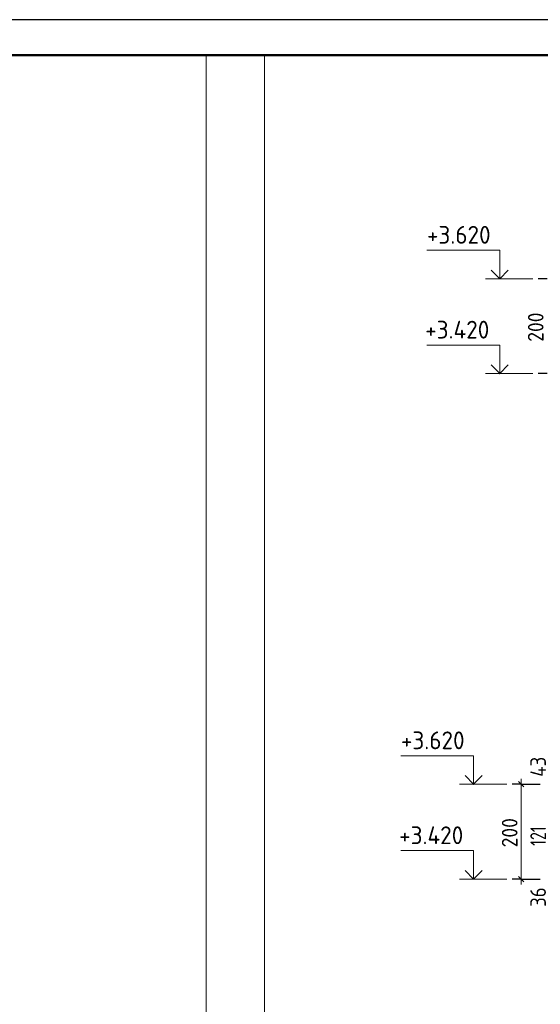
# Model space of a CAD drawing. Header units: millimetres. Extents: x 0 to 42000, y -59 to 29700.
# Tile 10 of 17: x 20379 to 27701, y 15863 to 29700. Entities that reach past the tile are written whole.
import ezdxf

# ---------------------------------------------------------------- set-up
doc = ezdxf.new("R2010")
doc.units = ezdxf.units.MM
doc.layers.add('Standard', color=7, linetype='Continuous', lineweight=25)
doc.layers.add('Размерная линия_ общее', color=7, linetype='Continuous', lineweight=13)
doc.styles.add('ISOCPEUR', font='txt')

msp = doc.modelspace()

# ---------------------------------------------------------------- linework, layer by layer
at = {"layer": 'Standard', "color": 7, "linetype": 'Continuous', "lineweight": 13, "transparency": 33554687}
for p, q in [((26929, 26060), (27596, 26060)), ((26929, 24727), (27596, 24727)), ((26563, 18956), (27230, 18956)), ((26563, 17623), (27230, 17623))]:
    msp.add_line(p, q, dxfattribs=at)
at = {"layer": 'Standard', "color": 7, "linetype": 'Continuous', "lineweight": 25, "transparency": 33554687}
msp.add_lwpolyline([(0, 0), (42000, 0), (42000, 29700), (0, 29700), (0, 0)], close=True, dxfattribs=at)
at = {"layer": 'Standard', "color": 7, "linetype": 'Continuous', "lineweight": 50, "transparency": 33554687}
msp.add_lwpolyline([(2000, 29200), (41500, 29200), (41500, 500), (2000, 500), (2000, 29200)], close=True, dxfattribs=at)
at = {"layer": 'Standard', "color": 7, "linetype": 'Continuous', "lineweight": 13, "transparency": 33554687}
for points in [[(23000, 29200), (2000, 29200), (2000, 1000), (23000, 1000), (23000, 29200)], [(41500, 29200), (23822, 29200), (23822, 11522), (41500, 11522), (41500, 29200)], [(27129, 26060), (27129, 26460), (26106, 26460)], [(27129, 24727), (27129, 25127), (26106, 25127)], [(26763, 18956), (26763, 19356), (25740, 19356)], [(26763, 17623), (26763, 18023), (25740, 18023)]]:
    msp.add_lwpolyline(points, dxfattribs=at)
at = {"layer": 'Standard', "color": 7, "linetype": 'Continuous', "lineweight": 35, "transparency": 33554687}
for points in [[(27250, 26181), (27129, 26060), (27008, 26181)], [(27250, 24848), (27129, 24727), (27008, 24848)], [(26884, 19077), (26763, 18956), (26642, 19077)], [(26884, 17744), (26763, 17623), (26642, 17744)]]:
    msp.add_lwpolyline(points, dxfattribs=at)
at = {"layer": 'Размерная линия_ общее', "color": 253, "linetype": 'Continuous', "lineweight": -3, "true_color": 0xa0a0a0, "transparency": 33554687}
for p, q in [((27796, 26060), (27671, 26060)), ((27796, 24727), (27671, 24727)), ((27430, 18956), (27305, 18956)), ((27430, 18956), (27555, 18956)), ((27430, 18956), (27697, 18956)), ((27430, 17623), (27305, 17623)), ((27430, 17623), (27555, 17623)), ((27430, 17623), (27697, 17623))]:
    msp.add_line(p, q, dxfattribs=at)
at = {"layer": 'Размерная линия_ общее', "color": 7, "linetype": 'Continuous', "lineweight": 25, "transparency": 33554687}
for p, q in [((27392, 18994), (27467, 18919)), ((27392, 17660), (27467, 17585))]:
    msp.add_line(p, q, dxfattribs=at)
at = {"layer": 'Размерная линия_ общее', "color": 7, "linetype": 'Continuous', "lineweight": 13, "transparency": 33554687}
for p, q in [((27430, 18956), (27430, 19031)), ((27430, 17623), (27430, 17548))]:
    msp.add_line(p, q, dxfattribs=at)
msp.add_lwpolyline([(27430, 18956), (27430, 17990), (27430, 17990), (27430, 17623)], dxfattribs=at)

# ---------------------------------------------------------------- texts
at = {"layer": 'Standard', "color": 7, "linetype": 'Continuous', "lineweight": 25, "transparency": 33554687, "char_height": 250, "attachment_point": 7, "style": 'ISOCPEUR'}
for s, insert, width in [('\\W0.95;+3.620', (26106, 26552), 1067.85), ('\\W0.95;+3.420', (26081, 25219), 1093.07), ('\\W0.95;+3.620', (25740, 19448), 1067.86), ('\\W0.95;+3.420', (25715, 18114), 1093.07)]:
    msp.add_mtext(s, dxfattribs=dict(at, insert=insert, width=width))
at = {"layer": 'Размерная линия_ общее', "color": 7, "linetype": 'Continuous', "lineweight": 25, "transparency": 33554687, "char_height": 220, "attachment_point": 7, "rotation": 90, "style": 'ISOCPEUR'}
for s, insert, width in [('\\W0.91;200', (27746, 25174), 561.98), ('\\W0.88;43', (27780, 19060), 426.8), ('\\W0.91;200', (27380, 18069), 561.98), ('\\W0.74;121', (27780, 18090), 455.15), ('\\W0.87;36', (27780, 17233), 403.93)]:
    msp.add_mtext(s, dxfattribs=dict(at, insert=insert, width=width))

doc.saveas('drawing.dxf')
